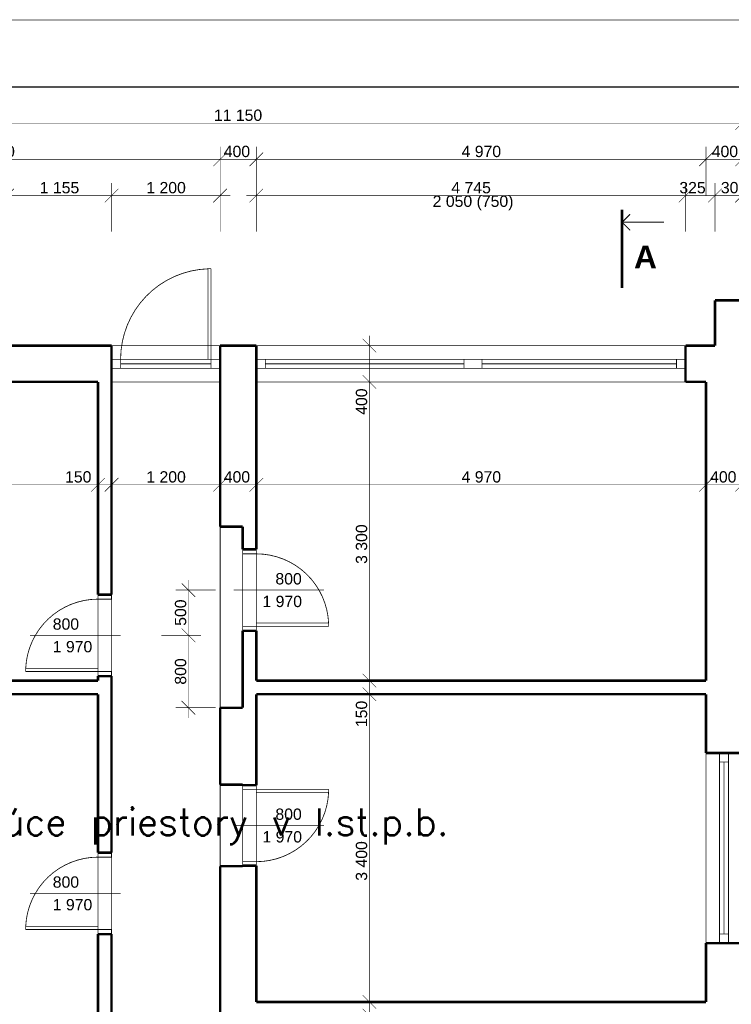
# Model space of a CAD drawing. Extents: x -289843 to 60066, y -44128 to 109843.
# Tile 30 of 61: x -61709 to -53842, y 31172 to 42049. Entities that reach past the tile are written whole.
import ezdxf

# ---------------------------------------------------------------- set-up
doc = ezdxf.new("R2010")
doc.units = 0
doc.header["$MEASUREMENT"] = 0
doc.linetypes.add('DĚLICÍ', pattern=[317.5, 127, -63.5, 0, -63.5, 0, -63.5])
doc.linetypes.add('TRIPLE_DASHED', pattern=[375, 150, -75, 0, -75, 0, -75])
for name, color, linetype in [('KÓTY', 7, 'Continuous'), ('múry', 7, 'Continuous'), ('PRIEVLAKY', 7, 'Continuous'), ('REZCIARA', 7, 'Continuous'), ('TEXTY', 7, 'Continuous')]:
    doc.layers.add(name, color=color, linetype=linetype)
doc.layers.add('PO VECI', color=1, linetype='Continuous', lineweight=60)
doc.styles.add('GENERATED_STYLE_1', font='arial.ttf')
doc.styles.get("Standard").update_dxf_attribs({"font": 'txt', "bigfont": 'BIGFONT.SHX'})
doc.dimstyles.new('Dimstyle_D87F', dxfattribs={"dimtxt": 125, "dimasz": 142.5, "dimexe": 0.18, "dimexo": 0.3, "dimgap": 0.09, "dimtad": 1, "dimdec": 0, "dimzin": 0, "dimdsep": 46, "dimtxsty": 'GENERATED_STYLE_1', "dimblk": 'ARROWHEAD_6', "dimblk1": 'ARROWHEAD_6', "dimblk2": 'ARROWHEAD_6', "dimcen": 0.09, "dimclrd": 124, "dimclre": 124, "dimclrt": 124, "dimadec": 0, "dimazin": 0, "dimtfac": 1, "dimtdec": 4, "dimtmove": 0, "dimatfit": 0, "dimfxl": 0, "dimtolj": 1, "dimtzin": 0, "dimarcsym": 0})
doc.dimstyles.new('Dimstyle_DAEE', dxfattribs={"dimtxt": 125, "dimasz": 142.5, "dimexe": 0.18, "dimexo": 0, "dimgap": 0.09, "dimtad": 1, "dimdec": 0, "dimzin": 0, "dimdsep": 46, "dimtxsty": 'GENERATED_STYLE_1', "dimblk": 'ARROWHEAD_6', "dimblk1": 'ARROWHEAD_6', "dimblk2": 'ARROWHEAD_6', "dimcen": 0.09, "dimse1": 1, "dimse2": 1, "dimclrd": 124, "dimclre": 124, "dimclrt": 124, "dimadec": 0, "dimazin": 0, "dimtfac": 1, "dimtdec": 4, "dimtmove": 0, "dimatfit": 0, "dimfxl": 0, "dimtolj": 1, "dimtzin": 0, "dimarcsym": 0})
doc.dimstyles.new('Dimstyle_DBDF', dxfattribs={"dimtxt": 125, "dimasz": 142.5, "dimexe": 0.18, "dimexo": 0.4, "dimgap": 0.09, "dimtad": 1, "dimdec": 0, "dimzin": 0, "dimdsep": 46, "dimtxsty": 'GENERATED_STYLE_1', "dimblk": 'ARROWHEAD_6', "dimblk1": 'ARROWHEAD_6', "dimblk2": 'ARROWHEAD_6', "dimcen": 0.09, "dimclrd": 124, "dimclre": 124, "dimclrt": 124, "dimadec": 0, "dimazin": 0, "dimtfac": 1, "dimtdec": 4, "dimtmove": 0, "dimatfit": 0, "dimfxl": 0, "dimtolj": 1, "dimtzin": 0, "dimarcsym": 0})
doc.dimstyles.new('Dimstyle_DE32', dxfattribs={"dimtxt": 125, "dimasz": 142.5, "dimexe": 0.18, "dimexo": 0.3, "dimgap": 0.09, "dimtad": 1, "dimdec": 0, "dimzin": 0, "dimdsep": 46, "dimtxsty": 'GENERATED_STYLE_1', "dimblk": 'ARROWHEAD_6', "dimblk1": 'ARROWHEAD_6', "dimblk2": 'ARROWHEAD_6', "dimcen": 0.09, "dimse1": 1, "dimse2": 1, "dimclrd": 124, "dimclre": 124, "dimclrt": 124, "dimadec": 0, "dimazin": 0, "dimtfac": 1, "dimtdec": 4, "dimtmove": 0, "dimatfit": 0, "dimfxl": 0, "dimtolj": 1, "dimtzin": 0, "dimarcsym": 0})

# ---------------------------------------------------------------- blocks, each defined once
blk = doc.blocks.new('*D720')
at = {"layer": 'KÓTY', "color": 124, "linetype": 'Continuous', "transparency": 16777216, "const_width": 6.17}
for points in [[(-64798, 28997), (-64948, 28847)], [(-64398, 28997), (-64548, 28847)], [(-64985, 28922), (-64873, 28922)], [(-64873, 28922), (-64473, 28922)]]:
    blk.add_lwpolyline(points, dxfattribs=at)
at = {"layer": 'KÓTY', "color": 124, "transparency": 16777216, "style": 'GENERATED_STYLE_1', "oblique": 0}
blk.add_text('400', height=125, dxfattribs=at).set_placement((-64809, 28947))
blk = doc.blocks.new('ARROWHEAD_6')
at = {"color": 0, "linetype": 'Continuous'}
for p, q in [((0, 0), (-1, 0)), ((-0.5, -0.5), (0.5, 0.5))]:
    blk.add_line(p, q, dxfattribs=at)
blk = doc.blocks.new('*D721')
at = {"layer": 'KÓTY', "color": 124, "linetype": 'Continuous', "transparency": 16777216, "const_width": 6.17}
for points in [[(-64398, 28997), (-64548, 28847)], [(-60768, 28997), (-60918, 28847)], [(-64473, 28922), (-60843, 28922)]]:
    blk.add_lwpolyline(points, dxfattribs=at)
at = {"layer": 'KÓTY', "color": 124, "transparency": 16777216, "style": 'GENERATED_STYLE_1', "oblique": 0}
for s, p in [('3\xa0630', (-63019, 28947)), ('150', (-61207, 28947))]:
    blk.add_text(s, height=125, dxfattribs=at).set_placement(p)
blk = doc.blocks.new('*D722')
at = {"layer": 'KÓTY', "color": 124, "linetype": 'Continuous', "transparency": 16777216, "const_width": 6.17}
for points in [[(-60768, 28997), (-60918, 28847)], [(-60618, 28997), (-60768, 28847)], [(-60843, 28922), (-60693, 28922)]]:
    blk.add_lwpolyline(points, dxfattribs=at)
blk = doc.blocks.new('*D723')
at = {"layer": 'KÓTY', "color": 124, "linetype": 'Continuous', "transparency": 16777216, "const_width": 6.17}
for points in [[(-60618, 28997), (-60768, 28847)], [(-59418, 28997), (-59568, 28847)], [(-60693, 28922), (-59493, 28922)]]:
    blk.add_lwpolyline(points, dxfattribs=at)
at = {"layer": 'KÓTY', "color": 124, "transparency": 16777216, "style": 'GENERATED_STYLE_1', "oblique": 0}
for s, p in [('1\xa0200', (-60454, 28947)), ('400', (-59857, 28947))]:
    blk.add_text(s, height=125, dxfattribs=at).set_placement(p)
blk = doc.blocks.new('*D724')
at = {"layer": 'KÓTY', "color": 124, "linetype": 'Continuous', "transparency": 16777216, "const_width": 6.17}
for points in [[(-59418, 28997), (-59568, 28847)], [(-59018, 28997), (-59168, 28847)], [(-59493, 28922), (-59093, 28922)]]:
    blk.add_lwpolyline(points, dxfattribs=at)
blk = doc.blocks.new('*D725')
at = {"layer": 'KÓTY', "color": 124, "linetype": 'Continuous', "transparency": 16777216, "const_width": 6.17}
for points in [[(-59018, 28997), (-59168, 28847)], [(-55798, 28997), (-55948, 28847)], [(-59093, 28922), (-55873, 28922)]]:
    blk.add_lwpolyline(points, dxfattribs=at)
at = {"layer": 'KÓTY', "color": 124, "transparency": 16777216, "style": 'GENERATED_STYLE_1', "oblique": 0}
for s, p in [('3\xa0220', (-57703, 28947)), ('325', (-55999, 28947))]:
    blk.add_text(s, height=125, dxfattribs=at).set_placement(p)
blk = doc.blocks.new('*D726')
at = {"layer": 'KÓTY', "color": 124, "linetype": 'Continuous', "transparency": 16777216, "const_width": 6.17}
for points in [[(-55798, 28997), (-55948, 28847)], [(-55473, 28997), (-55623, 28847)], [(-55873, 28922), (-55548, 28922)]]:
    blk.add_lwpolyline(points, dxfattribs=at)
blk = doc.blocks.new('*D727')
at = {"layer": 'KÓTY', "color": 124, "linetype": 'Continuous', "transparency": 16777216, "const_width": 6.17}
for points in [[(-55473, 28997), (-55623, 28847)], [(-54048, 28997), (-54198, 28847)], [(-55548, 28922), (-54123, 28922)]]:
    blk.add_lwpolyline(points, dxfattribs=at)
at = {"layer": 'KÓTY', "color": 124, "transparency": 16777216, "style": 'GENERATED_STYLE_1', "oblique": 0}
blk.add_text('1\xa0425', height=125, dxfattribs=at).set_placement((-55052, 28947))
blk = doc.blocks.new('*D728')
at = {"layer": 'KÓTY', "color": 124, "linetype": 'Continuous', "transparency": 16777216, "const_width": 6.17}
for points in [[(-54048, 28997), (-54198, 28847)], [(-53798, 28847), (-53648, 28997)], [(-54123, 28922), (-53723, 28922)], [(-53723, 28922), (-53610, 28922)]]:
    blk.add_lwpolyline(points, dxfattribs=at)
at = {"layer": 'KÓTY', "color": 124, "transparency": 16777216, "style": 'GENERATED_STYLE_1', "oblique": 0}
blk.add_text('400', height=125, dxfattribs=at).set_placement((-54075, 28947))
blk = doc.blocks.new('*D741')
at = {"layer": 'KÓTY', "color": 124, "linetype": 'Continuous', "transparency": 16777216, "const_width": 6.17}
for points in [[(-57918, 31273), (-57768, 31123)], [(-57918, 31123), (-57768, 30973)], [(-57843, 31048), (-57843, 31198)]]:
    blk.add_lwpolyline(points, dxfattribs=at)
blk = doc.blocks.new('*D742')
at = {"layer": 'KÓTY', "color": 124, "linetype": 'Continuous', "transparency": 16777216, "const_width": 6.17}
for points in [[(-57918, 34673), (-57768, 34523)], [(-57843, 31198), (-57843, 34598)], [(-57918, 31273), (-57768, 31123)]]:
    blk.add_lwpolyline(points, dxfattribs=at)
at = {"layer": 'KÓTY', "color": 124, "transparency": 16777216, "style": 'GENERATED_STYLE_1', "oblique": 0}
for s, p in [('150', (-57868, 34234)), ('3\xa0400', (-57868, 32537))]:
    blk.add_text(s, height=125, rotation=90, dxfattribs=at).set_placement(p)
blk = doc.blocks.new('*D743')
at = {"layer": 'KÓTY', "color": 124, "linetype": 'Continuous', "transparency": 16777216, "const_width": 6.17}
for points in [[(-57918, 34823), (-57768, 34673)], [(-57843, 34598), (-57843, 34748)], [(-57918, 34673), (-57768, 34523)]]:
    blk.add_lwpolyline(points, dxfattribs=at)
blk = doc.blocks.new('*D744')
at = {"layer": 'KÓTY', "color": 124, "linetype": 'Continuous', "transparency": 16777216, "const_width": 6.17}
for points in [[(-57918, 38123), (-57768, 37973)], [(-57843, 34748), (-57843, 38048)], [(-57918, 34823), (-57768, 34673)]]:
    blk.add_lwpolyline(points, dxfattribs=at)
at = {"layer": 'KÓTY', "color": 124, "transparency": 16777216, "style": 'GENERATED_STYLE_1', "oblique": 0}
for s, p in [('400', (-57868, 37684)), ('3\xa0300', (-57868, 36037))]:
    blk.add_text(s, height=125, rotation=90, dxfattribs=at).set_placement(p)
blk = doc.blocks.new('*D745')
at = {"layer": 'KÓTY', "color": 124, "linetype": 'Continuous', "transparency": 16777216, "const_width": 6.17}
for points in [[(-57768, 38373), (-57918, 38523)], [(-57843, 38448), (-57843, 38560)], [(-57843, 38048), (-57843, 38448)], [(-57918, 38123), (-57768, 37973)]]:
    blk.add_lwpolyline(points, dxfattribs=at)
blk = doc.blocks.new('*D753')
at = {"layer": 'KÓTY', "color": 124, "linetype": 'Continuous', "transparency": 16777216, "const_width": 6.17}
for points in [[(-64873, 40506), (-64873, 41046)], [(-53723, 40506), (-53723, 41046)], [(-64985, 40906), (-64873, 40906)], [(-64798, 40981), (-64948, 40831)], [(-64873, 40906), (-53723, 40906)], [(-53648, 40981), (-53798, 40831)]]:
    blk.add_lwpolyline(points, dxfattribs=at)
at = {"layer": 'KÓTY', "color": 124, "transparency": 16777216, "style": 'GENERATED_STYLE_1', "oblique": 0}
blk.add_text('11\xa0150', height=125, dxfattribs=at).set_placement((-59562, 40931))
blk = doc.blocks.new('*D765')
at = {"layer": 'Defpoints', "color": 0, "linetype": 'Continuous', "lineweight": 0, "transparency": 16777216}
for p in [(-27223, 41306), (-27223, 38948), (-64873, 30173)]:
    blk.add_point(p, dxfattribs=at)
at = {"layer": 'KÓTY', "color": 124, "linetype": 'Continuous', "lineweight": -2, "transparency": 16777216}
for p, q in [((-64873, 30173), (-64873, 41306)), ((-64730, 41306), (-27365, 41306)), ((-27223, 38948), (-27223, 41306))]:
    blk.add_line(p, q, dxfattribs=at)
at = {"layer": 'KÓTY', "color": 124, "linetype": 'Continuous', "lineweight": -2, "transparency": 16777216, "xscale": 142.5, "yscale": 142.5, "zscale": 142.5, "rotation": 180}
blk.add_blockref('ARROWHEAD_6', (-64873, 41306), dxfattribs=at)
at = {"layer": 'KÓTY', "color": 124, "linetype": 'Continuous', "lineweight": -2, "transparency": 16777216, "xscale": 142.5, "yscale": 142.5, "zscale": 142.5}
blk.add_blockref('ARROWHEAD_6', (-27223, 41306), dxfattribs=at)
at = {"layer": 'KÓTY', "color": 124, "linetype": 'Continuous', "transparency": 16777216, "insert": (-46048, 41370), "char_height": 125, "attachment_point": 5, "style": 'GENERATED_STYLE_1'}
blk.add_mtext('\\A1;37650', dxfattribs=at)
blk = doc.blocks.new('*D770')
at = {"layer": 'KÓTY', "color": 124, "linetype": 'Continuous', "transparency": 16777216, "const_width": 6.17}
for points in [[(-61848, 39706), (-61848, 40246)], [(-60693, 39706), (-60693, 40246)], [(-61773, 40181), (-61923, 40031)], [(-60618, 40181), (-60768, 40031)], [(-61848, 40106), (-60693, 40106)]]:
    blk.add_lwpolyline(points, dxfattribs=at)
at = {"layer": 'KÓTY', "color": 124, "transparency": 16777216, "style": 'GENERATED_STYLE_1', "oblique": 0}
blk.add_text('1\xa0155', height=125, dxfattribs=at).set_placement((-61487, 40131))
blk = doc.blocks.new('*D771')
at = {"layer": 'KÓTY', "color": 124, "linetype": 'Continuous', "transparency": 16777216, "const_width": 6.17}
for points in [[(-60693, 39706), (-60693, 40246)], [(-59493, 39706), (-59493, 40246)], [(-60618, 40181), (-60768, 40031)], [(-59568, 40031), (-59418, 40181)], [(-60693, 40106), (-59493, 40106)], [(-59493, 40106), (-59380, 40106)]]:
    blk.add_lwpolyline(points, dxfattribs=at)
at = {"layer": 'KÓTY', "color": 124, "transparency": 16777216, "style": 'GENERATED_STYLE_1', "oblique": 0}
blk.add_text('1\xa0200', height=125, dxfattribs=at).set_placement((-60309, 40131))
blk = doc.blocks.new('*D773')
at = {"layer": 'KÓTY', "color": 124, "linetype": 'Continuous', "transparency": 16777216, "const_width": 6.17}
for points in [[(-59093, 39706), (-59093, 40246)], [(-54348, 39706), (-54348, 40246)], [(-59018, 40181), (-59168, 40031)], [(-54273, 40181), (-54423, 40031)], [(-59205, 40106), (-59093, 40106)], [(-59093, 40106), (-54348, 40106)]]:
    blk.add_lwpolyline(points, dxfattribs=at)
at = {"layer": 'KÓTY', "color": 124, "transparency": 16777216, "style": 'GENERATED_STYLE_1', "oblique": 0}
for s, p in [('4\xa0745', (-56937, 40131)), ('325', (-54417, 40131))]:
    blk.add_text(s, height=125, dxfattribs=at).set_placement(p)
blk = doc.blocks.new('*D774')
at = {"layer": 'KÓTY', "color": 124, "linetype": 'Continuous', "transparency": 16777216, "const_width": 6.17}
for points in [[(-54348, 39706), (-54348, 40246)], [(-54023, 39706), (-54023, 40246)], [(-54273, 40181), (-54423, 40031)], [(-53948, 40181), (-54098, 40031)], [(-54348, 40106), (-54023, 40106)]]:
    blk.add_lwpolyline(points, dxfattribs=at)
blk = doc.blocks.new('*D775')
at = {"layer": 'KÓTY', "color": 124, "linetype": 'Continuous', "transparency": 16777216, "const_width": 6.17}
for points in [[(-54023, 39706), (-54023, 40246)], [(-53723, 39706), (-53723, 40246)], [(-53948, 40181), (-54098, 40031)], [(-53798, 40031), (-53648, 40181)], [(-54023, 40106), (-53723, 40106)], [(-53723, 40106), (-53610, 40106)]]:
    blk.add_lwpolyline(points, dxfattribs=at)
at = {"layer": 'KÓTY', "color": 124, "transparency": 16777216, "style": 'GENERATED_STYLE_1', "oblique": 0}
blk.add_text('300', height=125, dxfattribs=at).set_placement((-53958, 40131))
blk = doc.blocks.new('*D778')
at = {"layer": 'KÓTY', "color": 124, "linetype": 'Continuous', "transparency": 16777216, "const_width": 6.17}
for points in [[(-64398, 40581), (-64548, 40431)], [(-64473, 40106), (-64473, 40646)], [(-59418, 40581), (-59568, 40431)], [(-59493, 40106), (-59493, 40646)], [(-64473, 40506), (-59493, 40506)]]:
    blk.add_lwpolyline(points, dxfattribs=at)
at = {"layer": 'KÓTY', "color": 124, "transparency": 16777216, "style": 'GENERATED_STYLE_1', "oblique": 0}
blk.add_text('4\xa0980', height=125, dxfattribs=at).set_placement((-62199, 40531))
blk = doc.blocks.new('*D779')
at = {"layer": 'KÓTY', "color": 124, "linetype": 'Continuous', "transparency": 16777216, "const_width": 6.17}
for points in [[(-59418, 40581), (-59568, 40431)], [(-59493, 40106), (-59493, 40646)], [(-59018, 40581), (-59168, 40431)], [(-59093, 40106), (-59093, 40646)], [(-59493, 40506), (-59093, 40506)]]:
    blk.add_lwpolyline(points, dxfattribs=at)
at = {"layer": 'KÓTY', "color": 124, "transparency": 16777216, "style": 'GENERATED_STYLE_1', "oblique": 0}
blk.add_text('400', height=125, dxfattribs=at).set_placement((-59453, 40531))
blk = doc.blocks.new('*D780')
at = {"layer": 'KÓTY', "color": 124, "linetype": 'Continuous', "transparency": 16777216, "const_width": 6.17}
for points in [[(-59018, 40581), (-59168, 40431)], [(-59093, 40106), (-59093, 40646)], [(-54048, 40581), (-54198, 40431)], [(-54123, 40106), (-54123, 40646)], [(-59093, 40506), (-54123, 40506)]]:
    blk.add_lwpolyline(points, dxfattribs=at)
at = {"layer": 'KÓTY', "color": 124, "transparency": 16777216, "style": 'GENERATED_STYLE_1', "oblique": 0}
blk.add_text('4\xa0970', height=125, dxfattribs=at).set_placement((-56824, 40531))
blk = doc.blocks.new('*D781')
at = {"layer": 'KÓTY', "color": 124, "linetype": 'Continuous', "transparency": 16777216, "const_width": 6.17}
for points in [[(-54048, 40581), (-54198, 40431)], [(-54123, 40106), (-54123, 40646)], [(-53798, 40431), (-53648, 40581)], [(-53723, 40106), (-53723, 40646)], [(-54123, 40506), (-53723, 40506)], [(-53723, 40506), (-53610, 40506)]]:
    blk.add_lwpolyline(points, dxfattribs=at)
at = {"layer": 'KÓTY', "color": 124, "transparency": 16777216, "style": 'GENERATED_STYLE_1', "oblique": 0}
blk.add_text('400', height=125, dxfattribs=at).set_placement((-54059, 40531))
blk = doc.blocks.new('*D892')
at = {"layer": 'KÓTY', "color": 124, "linetype": 'Continuous', "transparency": 16777216, "const_width": 6.17}
for points in [[(-59703, 35248), (-60143, 35248)], [(-59918, 35323), (-59768, 35173)], [(-59843, 34448), (-59843, 35248)], [(-59918, 34523), (-59768, 34373)], [(-59543, 34448), (-59984, 34448)], [(-59843, 34335), (-59843, 34448)]]:
    blk.add_lwpolyline(points, dxfattribs=at)
at = {"layer": 'KÓTY', "color": 124, "transparency": 16777216, "style": 'GENERATED_STYLE_1', "oblique": 0}
blk.add_text('800', height=125, rotation=90, dxfattribs=at).set_placement((-59868, 34703))
blk = doc.blocks.new('*D893')
at = {"layer": 'KÓTY', "color": 124, "linetype": 'Continuous', "transparency": 16777216, "const_width": 6.17}
for points in [[(-59768, 35673), (-59918, 35823)], [(-59843, 35748), (-59843, 35861)], [(-59543, 35748), (-59984, 35748)], [(-59843, 35248), (-59843, 35748)], [(-59703, 35248), (-60143, 35248)], [(-59918, 35323), (-59768, 35173)]]:
    blk.add_lwpolyline(points, dxfattribs=at)
at = {"layer": 'KÓTY', "color": 124, "transparency": 16777216, "style": 'GENERATED_STYLE_1', "oblique": 0}
blk.add_text('500', height=125, rotation=90, dxfattribs=at).set_placement((-59868, 35353))
blk = doc.blocks.new('*D896')
at = {"layer": 'KÓTY', "color": 124, "linetype": 'Continuous', "transparency": 16777216, "const_width": 6.17}
for points in [[(-64398, 36986), (-64548, 36836)], [(-60768, 36986), (-60918, 36836)], [(-64473, 36911), (-60843, 36911)]]:
    blk.add_lwpolyline(points, dxfattribs=at)
at = {"layer": 'KÓTY', "color": 124, "transparency": 16777216, "style": 'GENERATED_STYLE_1', "oblique": 0}
for s, p in [('3\xa0630', (-63019, 36936)), ('150', (-61207, 36936))]:
    blk.add_text(s, height=125, dxfattribs=at).set_placement(p)
blk = doc.blocks.new('*D897')
at = {"layer": 'KÓTY', "color": 124, "linetype": 'Continuous', "transparency": 16777216, "const_width": 6.17}
for points in [[(-60768, 36986), (-60918, 36836)], [(-60618, 36986), (-60768, 36836)], [(-60843, 36911), (-60693, 36911)]]:
    blk.add_lwpolyline(points, dxfattribs=at)
blk = doc.blocks.new('*D898')
at = {"layer": 'KÓTY', "color": 124, "linetype": 'Continuous', "transparency": 16777216, "const_width": 6.17}
for points in [[(-60618, 36986), (-60768, 36836)], [(-59418, 36986), (-59568, 36836)], [(-60693, 36911), (-59493, 36911)]]:
    blk.add_lwpolyline(points, dxfattribs=at)
at = {"layer": 'KÓTY', "color": 124, "transparency": 16777216, "style": 'GENERATED_STYLE_1', "oblique": 0}
blk.add_text('1\xa0200', height=125, dxfattribs=at).set_placement((-60309, 36936))
blk = doc.blocks.new('*D899')
at = {"layer": 'KÓTY', "color": 124, "linetype": 'Continuous', "transparency": 16777216, "const_width": 6.17}
for points in [[(-59418, 36986), (-59568, 36836)], [(-59018, 36986), (-59168, 36836)], [(-59493, 36911), (-59093, 36911)]]:
    blk.add_lwpolyline(points, dxfattribs=at)
at = {"layer": 'KÓTY', "color": 124, "transparency": 16777216, "style": 'GENERATED_STYLE_1', "oblique": 0}
blk.add_text('400', height=125, dxfattribs=at).set_placement((-59453, 36936))
blk = doc.blocks.new('*D900')
at = {"layer": 'KÓTY', "color": 124, "linetype": 'Continuous', "transparency": 16777216, "const_width": 6.17}
for points in [[(-59018, 36986), (-59168, 36836)], [(-54048, 36986), (-54198, 36836)], [(-59093, 36911), (-54123, 36911)]]:
    blk.add_lwpolyline(points, dxfattribs=at)
at = {"layer": 'KÓTY', "color": 124, "transparency": 16777216, "style": 'GENERATED_STYLE_1', "oblique": 0}
blk.add_text('4\xa0970', height=125, dxfattribs=at).set_placement((-56824, 36936))
blk = doc.blocks.new('*D901')
at = {"layer": 'KÓTY', "color": 124, "linetype": 'Continuous', "transparency": 16777216, "const_width": 6.17}
for points in [[(-54048, 36986), (-54198, 36836)], [(-53798, 36836), (-53648, 36986)], [(-54123, 36911), (-53723, 36911)], [(-53723, 36911), (-53610, 36911)]]:
    blk.add_lwpolyline(points, dxfattribs=at)
at = {"layer": 'KÓTY', "color": 124, "transparency": 16777216, "style": 'GENERATED_STYLE_1', "oblique": 0}
blk.add_text('400', height=125, dxfattribs=at).set_placement((-54077, 36936))
blk = doc.blocks.new('D1_Metal_70_756')
at = {"color": 0, "linetype": 'ByBlock', "const_width": 8.82}
blk.add_lwpolyline([(365, 799, 0.401453), (-400, 0)], format="xyb", dxfattribs=at)
for points in [[(400, 800), (365, 800)], [(365, 800), (365, 0)], [(400, 0), (400, 800)], [(-450, 0), (-400, 0)], [(-400, 0), (-400, -150)], [(365, 0), (400, 0)], [(450, 0), (400, 0)], [(400, 0), (400, -150)], [(-400, -150), (-450, -150)], [(400, -150), (450, -150)]]:
    blk.add_lwpolyline(points, dxfattribs=at)
blk = doc.blocks.new('Značka_okna-dveří_-_70_1471')
at = {"color": 154, "linetype": 'Continuous', "const_width": 7}
blk.add_lwpolyline([(0, -900), (0, 100)], dxfattribs=at)
at = {"color": 154, "style": 'GENERATED_STYLE_1'}
for tag, p in [('AC_WIDO_A_SIZE', (-62.5, -650)), ('AC_WIDO_B_SIZE', (187.5, -650))]:
    blk.add_attdef(tag, p, '', height=125, rotation=90, dxfattribs=at)
blk = doc.blocks.new('D1_Metal_70_757')
at = {"color": 0, "linetype": 'ByBlock', "const_width": 8.82}
blk.add_lwpolyline([(365, 799, 0.401453), (-400, 0)], format="xyb", dxfattribs=at)
for points in [[(400, 800), (365, 800)], [(365, 800), (365, 0)], [(400, 0), (400, 800)], [(-450, 0), (-400, 0)], [(-400, 0), (-400, -150)], [(365, 0), (400, 0)], [(450, 0), (400, 0)], [(400, 0), (400, -150)], [(-400, -150), (-450, -150)], [(400, -150), (450, -150)]]:
    blk.add_lwpolyline(points, dxfattribs=at)
blk = doc.blocks.new('W_Pivot_Hung_70_1254')
at = {"color": 0, "linetype": 'ByBlock', "const_width": 8.82}
for points in [[(-1050, 0), (1050, 0)], [(-950, 0), (-950, -100)], [(950, 0), (950, -100)], [(-1050, -100), (1050, -100)], [(-950, -50), (950, -50)], [(-950, -50), (950, -50)]]:
    blk.add_lwpolyline(points, dxfattribs=at)
blk = doc.blocks.new('D1_Metal_70_721')
at = {"color": 0, "linetype": 'ByBlock', "const_width": 8.82}
blk.add_lwpolyline([(365, 799, 0.401453), (-400, 0)], format="xyb", dxfattribs=at)
for points in [[(400, 800), (365, 800)], [(365, 800), (365, 0)], [(400, 0), (400, 800)], [(-445, 0), (-400, 0)], [(-400, 0), (-400, -150)], [(365, 0), (400, 0)], [(445, 0), (400, 0)], [(400, 0), (400, -150)], [(-400, -150), (-445, -150)], [(400, -150), (445, -150)]]:
    blk.add_lwpolyline(points, dxfattribs=at)
blk = doc.blocks.new('Značka_okna-dveří_-_70_1468')
at = {"color": 154, "linetype": 'Continuous', "const_width": 7}
blk.add_lwpolyline([(0, 750), (0, -250)], dxfattribs=at)
at = {"color": 154, "style": 'GENERATED_STYLE_1'}
for tag, p in [('AC_WIDO_A_SIZE', (-62, 211)), ('AC_WIDO_B_SIZE', (188, 68))]:
    blk.add_attdef(tag, p, '', height=125, rotation=90, dxfattribs=at)
blk = doc.blocks.new('D1_Metal_70_718')
at = {"color": 0, "linetype": 'ByBlock', "const_width": 8.82}
blk.add_lwpolyline([(365, 799, 0.401453), (-400, 0)], format="xyb", dxfattribs=at)
for points in [[(400, 800), (365, 800)], [(365, 800), (365, 0)], [(400, 0), (400, 800)], [(-450, 0), (-400, 0)], [(-400, 0), (-400, -150)], [(365, 0), (400, 0)], [(450, 0), (400, 0)], [(400, 0), (400, -150)], [(-400, -150), (-450, -150)], [(400, -150), (450, -150)]]:
    blk.add_lwpolyline(points, dxfattribs=at)
blk = doc.blocks.new('Značka_okna-dveří_-_70_1465')
at = {"color": 154, "linetype": 'Continuous', "const_width": 7}
blk.add_lwpolyline([(0, 750), (0, -250)], dxfattribs=at)
at = {"color": 154, "style": 'GENERATED_STYLE_1'}
for tag, p in [('AC_WIDO_A_SIZE', (-62, 211)), ('AC_WIDO_B_SIZE', (188, 68))]:
    blk.add_attdef(tag, p, '', height=125, rotation=90, dxfattribs=at)
blk = doc.blocks.new('W_Pivot_Hung_70_1221')
at = {"color": 0, "linetype": 'ByBlock', "const_width": 8.82}
for points in [[(-1197.5, 0), (1197.5, 0)], [(-1097.5, 0), (-1097.5, -100)], [(1097.5, 0), (1097.5, -100)], [(-1197.5, -100), (1197.5, -100)], [(-1097.5, -50), (1097.5, -50)], [(-1097.5, -50), (1097.5, -50)]]:
    blk.add_lwpolyline(points, dxfattribs=at)
blk = doc.blocks.new('W_Pivot_Hung_70_1222')
at = {"color": 0, "linetype": 'ByBlock', "const_width": 8.82}
for points in [[(-1175, 0), (1175, 0)], [(-1075, 0), (-1075, -100)], [(1075, 0), (1075, -100)], [(-1175, -100), (1175, -100)], [(-1075, -50), (1075, -50)], [(-1075, -50), (1075, -50)]]:
    blk.add_lwpolyline(points, dxfattribs=at)
blk = doc.blocks.new('W_Pivot_Hung_70_1223')
at = {"color": 0, "linetype": 'ByBlock', "const_width": 8.82}
for points in [[(-600, 0), (600, 0)], [(-500, 0), (-500, -100)], [(500, 0), (500, -100)], [(-600, -100), (600, -100)], [(-500, -50), (500, -50)], [(-500, -50), (500, -50)]]:
    blk.add_lwpolyline(points, dxfattribs=at)
blk = doc.blocks.new('D1_Metal_70_717')
at = {"color": 0, "linetype": 'ByBlock', "const_width": 8.82}
blk.add_lwpolyline([(465, 999, 0.403997), (-500, 0)], format="xyb", dxfattribs=at)
for points in [[(500, 1000), (465, 1000)], [(465, 1000), (465, 0)], [(500, 0), (500, 1000)], [(-550, 0), (-500, 0)], [(-500, 0), (-500, -100)], [(465, 0), (500, 0)], [(550, 0), (500, 0)], [(500, 0), (500, -100)], [(-500, -100), (-550, -100)], [(500, -100), (550, -100)]]:
    blk.add_lwpolyline(points, dxfattribs=at)
blk = doc.blocks.new('DIM_2215', base_point=(-64473, 28921.5))
at = {"layer": 'KÓTY', "color": 124, "linetype": 'Continuous'}
for p1, p2, picture, middle in [((-55548, 28497.8), (-54123, 32972.8), '*D727', (-55003.3, 29009)), ((-64873, 26047.7), (-64473, 25747.8), '*D720', (-64761.2, 29009)), ((-64473, 25747.8), (-60843.1, 25897.8), '*D721', (-62970.5, 29009)), ((-59093, 27497.8), (-55873, 28497.8), '*D725', (-57654.5, 29009)), ((-60843.1, 25897.8), (-60693.1, 27647.8), '*D722', (-61159.1, 29009)), ((-59493, 27647.8), (-59093, 27497.8), '*D724', (-59809, 29009))]:
    dim = blk.add_linear_dim(base=(-64473, 28921.5), p1=p1, p2=p2, dimstyle='Dimstyle_DE32', dxfattribs=at)
    dim.commit()
    dim.dimension.update_dxf_attribs({"geometry": picture, "text_midpoint": middle})
for p1, p2, distance, picture, middle in [((-54123, 32972.8), (-53723, 32972.8), -4051.3, '*D728', (-54027, 29009)), ((-60693.1, 27647.8), (-59493, 27647.8), 1273.7, '*D723', (-60405.5, 29009)), ((-55873, 28497.8), (-55548, 28497.8), 423.7, '*D726', (-55950.6, 29009))]:
    dim = blk.add_aligned_dim(p1=p1, p2=p2, distance=distance, dimstyle='Dimstyle_DE32', dxfattribs=at)
    dim.commit()
    dim.dimension.update_dxf_attribs({"geometry": picture, "text_midpoint": middle})
blk = doc.blocks.new('DIM_2217', base_point=(-57843.2, 22297.8))
at = {"layer": 'KÓTY', "color": 124, "linetype": 'Continuous'}
for p1, p2, distance, picture, middle in [((-59298, 38047.8), (-59298, 38447.8), -1454.8, '*D745', (-57930.7, 37731.7)), ((-56408, 34597.8), (-56408, 34747.8), 1435.2, '*D743', (-57930.7, 34281.7)), ((-56408, 31197.8), (-56408, 34597.8), 1435.2, '*D742', (-57930.7, 32585.3)), ((-56408, 31047.8), (-56408, 31197.8), 1435.2, '*D741', (-57930.7, 30731.7))]:
    dim = blk.add_aligned_dim(p1=p1, p2=p2, distance=distance, dimstyle='Dimstyle_DAEE', dxfattribs=at)
    dim.commit()
    dim.dimension.update_dxf_attribs({"geometry": picture, "text_midpoint": middle, "text_rotation": 90})
dim = blk.add_linear_dim(base=(-57843.2, 22297.8), p1=(-56408, 34747.8), p2=(-59298, 38047.8), angle=90, dimstyle='Dimstyle_DAEE', dxfattribs=at)
dim.commit()
dim.dimension.update_dxf_attribs({"geometry": '*D744', "text_midpoint": (-57930.7, 36085.3), "text_rotation": 90})
blk = doc.blocks.new('DIM_2221', base_point=(-53723, 40905.7))
at = {"layer": 'KÓTY', "color": 124, "linetype": 'Continuous'}
dim = blk.add_linear_dim(base=(-53723, 40905.7), p1=(-64873, 30172.8), p2=(-53723, 24097.8), dimstyle='Dimstyle_DBDF', dxfattribs=at)
dim.commit()
dim.dimension.update_dxf_attribs({"geometry": '*D753', "text_midpoint": (-59465.8, 40993.2)})
blk = doc.blocks.new('DIM_2224', base_point=(-64573, 40105.7))
at = {"layer": 'KÓTY', "color": 124, "linetype": 'Continuous'}
dim = blk.add_aligned_dim(p1=(-61848, 38447.8), p2=(-60693, 38447.8), distance=1657.9, dimstyle='Dimstyle_DBDF', dxfattribs=at)
dim.commit()
dim.dimension.update_dxf_attribs({"geometry": '*D770', "text_midpoint": (-61438.3, 40193.2)})
dim = blk.add_linear_dim(base=(-64573, 40105.7), p1=(-60693, 38447.8), p2=(-59493, 25522.8), dimstyle='Dimstyle_DBDF', dxfattribs=at)
dim.commit()
dim.dimension.update_dxf_attribs({"geometry": '*D771', "text_midpoint": (-60260.8, 40193.2)})
blk = doc.blocks.new('DIM_2225', base_point=(-54348, 40105.7))
at = {"layer": 'KÓTY', "color": 124, "linetype": 'Continuous'}
for p1, p2, picture, middle in [((-59093, 25522.8), (-54348, 38447.8), '*D773', (-56888.3, 40193.2)), ((-54348, 38447.8), (-54023, 38947.8), '*D774', (-54368.3, 40193.2)), ((-54023, 38947.8), (-53723, 24097.8), '*D775', (-53909.6, 40193.2))]:
    dim = blk.add_linear_dim(base=(-54348, 40105.7), p1=p1, p2=p2, dimstyle='Dimstyle_DBDF', dxfattribs=at)
    dim.commit()
    dim.dimension.update_dxf_attribs({"geometry": picture, "text_midpoint": middle})
blk = doc.blocks.new('DIM_2226', base_point=(-64473, 40505.7))
at = {"layer": 'KÓTY', "color": 124, "linetype": 'Continuous'}
for p1, p2, picture, middle in [((-64473, 30172.8), (-59493, 25522.8), '*D778', (-62150.8, 40593.2)), ((-59093, 25522.8), (-54123, 24097.8), '*D780', (-56775.8, 40593.2))]:
    dim = blk.add_linear_dim(base=(-64473, 40505.7), p1=p1, p2=p2, dimstyle='Dimstyle_DBDF', dxfattribs=at)
    dim.commit()
    dim.dimension.update_dxf_attribs({"geometry": picture, "text_midpoint": middle})
for p1, p2, distance, picture, middle in [((-59493, 25522.8), (-59093, 25522.8), 14982.9, '*D779', (-59405.2, 40593.2)), ((-54123, 24097.8), (-53723, 24097.8), 16407.9, '*D781', (-54010.7, 40593.2))]:
    dim = blk.add_aligned_dim(p1=p1, p2=p2, distance=distance, dimstyle='Dimstyle_DBDF', dxfattribs=at)
    dim.commit()
    dim.dimension.update_dxf_attribs({"geometry": picture, "text_midpoint": middle})
blk = doc.blocks.new('DIM_2244', base_point=(-59843.2, 35247.8))
at = {"layer": 'KÓTY', "color": 124, "linetype": 'Continuous'}
for p1, p2, picture, middle in [((-60593.1, 35247.8), (-59343, 35748.2), '*D893', (-59930.7, 35401.6)), ((-59493, 34447.8), (-60593.1, 35247.8), '*D892', (-59930.7, 34751.4))]:
    dim = blk.add_linear_dim(base=(-59843.2, 35247.8), p1=p1, p2=p2, angle=90, dimstyle='Dimstyle_D87F', dxfattribs=at)
    dim.commit()
    dim.dimension.update_dxf_attribs({"geometry": picture, "text_midpoint": middle, "text_rotation": 90})
blk = doc.blocks.new('DIM_2245', base_point=(-64473, 36911.2))
at = {"layer": 'KÓTY', "color": 124, "linetype": 'Continuous'}
for p1, p2, picture, middle in [((-60843.1, 38047.8), (-60693.1, 38447.8), '*D897', (-61159.1, 36998.7)), ((-60693.1, 38447.8), (-59493, 25522.8), '*D898', (-60260.9, 36998.7)), ((-64473, 30172.8), (-60843.1, 38047.8), '*D896', (-62970.5, 36998.7)), ((-59093, 25522.8), (-54123, 24097.8), '*D900', (-56775.8, 36998.7))]:
    dim = blk.add_linear_dim(base=(-64473, 36911.2), p1=p1, p2=p2, dimstyle='Dimstyle_DAEE', dxfattribs=at)
    dim.commit()
    dim.dimension.update_dxf_attribs({"geometry": picture, "text_midpoint": middle})
for p1, p2, distance, picture, middle in [((-59493, 25522.8), (-59093, 25522.8), 11388.4, '*D899', (-59405.2, 36998.7)), ((-54123, 24097.8), (-53723, 24097.8), 12813.4, '*D901', (-54029.2, 36998.7))]:
    dim = blk.add_aligned_dim(p1=p1, p2=p2, distance=distance, dimstyle='Dimstyle_DAEE', dxfattribs=at)
    dim.commit()
    dim.dimension.update_dxf_attribs({"geometry": picture, "text_midpoint": middle})

msp = doc.modelspace()

# ---------------------------------------------------------------- linework, layer by layer
at = {"color": 154, "linetype": 'Continuous', "lineweight": 0, "const_width": 7}
for points in [[(-59493, 38447.8), (-60693, 38447.8)], [(-56698, 38447.8), (-59093, 38447.8)], [(-54348, 38447.8), (-56698, 38447.8)], [(-60693, 38047.8), (-59493, 38047.8)], [(-59093, 38047.8), (-56698, 38047.8)], [(-56698, 38047.8), (-54348, 38047.8)]]:
    msp.add_lwpolyline(points, dxfattribs=at)
at = {"layer": 'múry', "color": 7, "linetype": 'Continuous', "const_width": 6}
msp.add_lwpolyline([(-6884.5, 42045.7), (-68181.3, 42045.7)], dxfattribs=at)
at = {"layer": 'múry', "color": 7, "linetype": 'Continuous', "lineweight": 0}
for points, const_width in [([(-54023, 38947.8), (-54023, 38447.8)], 27.5), ([(-53723, 38947.8), (-54023, 38947.8)], 27.5), ([(-60693, 38447.8), (-61848, 38447.8)], 27.5), ([(-60693, 38447.8), (-60693, 38047.8)], 27.5), ([(-59493, 38447.8), (-59493, 38047.8)], 27.5), ([(-59093, 38447.8), (-59493, 38447.8)], 27.5), ([(-59093, 38447.8), (-59093, 38047.8)], 27.5), ([(-54348, 38447.8), (-54348, 38047.8)], 27.5), ([(-54023, 38447.8), (-54348, 38447.8)], 27.5), ([(-61848, 38047.8), (-60843.1, 38047.8)], 27.5), ([(-60843.1, 38047.8), (-60843.1, 35697.8)], 27.5), ([(-60693.1, 35697.8), (-60693.1, 38047.8)], 27.5), ([(-59493, 38047.8), (-59493, 36447.8)], 27.5), ([(-59093, 36447.8), (-59093, 38047.8)], 27.5), ([(-54348, 38047.8), (-54123, 38047.8)], 27.5), ([(-54123, 38047.8), (-54123, 34747.8)], 27.5), ([(-59493, 36447.8), (-59243, 36447.8)], 27.5), ([(-59243, 36447.8), (-59243, 36198.2)], 27.5), ([(-59093, 36198.2), (-59093, 36447.8)], 27.5), ([(-59093, 36198.2), (-59243, 36198.2)], 27.5), ([(-60693.1, 35697.8), (-60843.1, 35697.8)], 27.5), ([(-59093, 35298.2), (-59243, 35298.2)], 27.5), ([(-59243, 35298.2), (-59243, 34447.8)], 27.5), ([(-59093, 34747.8), (-59093, 35298.2)], 27.5), ([(-60693.1, 34797.8), (-60843.1, 34797.8)], 27.5), ([(-60843.1, 34797.8), (-60843.1, 34747.8)], 27.5), ([(-60693.1, 32847.8), (-60693.1, 34797.8)], 27.5), ([(-60843.1, 34747.8), (-64473, 34747.8)], 27.5), ([(-54123, 34747.8), (-59093, 34747.8)], 27.5), ([(-64473, 34597.8), (-60843.1, 34597.8)], 27.5), ([(-60843.1, 34597.8), (-60843.1, 32847.8)], 27.5), ([(-59093, 34447.8), (-59093, 34597.8)], 27.5), ([(-59093, 34597.8), (-54123, 34597.8)], 27.5), ([(-54123, 34597.8), (-54123, 33947.9)], 27.5), ([(-59493, 34447.8), (-59493, 33597.8)], 27.5), ([(-59243, 34447.8), (-59493, 34447.8)], 27.5), ([(-59093, 33597.8), (-59093, 34447.8)], 27.5), ([(-53723, 33947.9), (-54123, 33947.9)], 27.5), ([(-54123, 33947.9), (-54123, 31847.9)], 7), ([(-59493, 33597.8), (-59243, 33597.8)], 27.5), ([(-59243, 33597.8), (-59243, 33592.8)], 27.5), ([(-59093, 33592.8), (-59093, 33597.8)], 27.5), ([(-59093, 33592.8), (-59243, 33592.8)], 27.5), ([(-60693.1, 32847.8), (-60843.1, 32847.8)], 27.5), ([(-59493, 32697.8), (-59493, 30747.8)], 27.5), ([(-59243, 32697.8), (-59493, 32697.8)], 27.5), ([(-59093, 32702.8), (-59243, 32702.8)], 27.5), ([(-59243, 32702.8), (-59243, 32697.8)], 27.5), ([(-59093, 32697.8), (-59093, 32702.8)], 27.5), ([(-59093, 31197.8), (-59093, 32697.8)], 27.5), ([(-60693.1, 31947.8), (-60843.1, 31947.8)], 27.5), ([(-60843.1, 31947.8), (-60843.1, 30897.8)], 27.5), ([(-60693.1, 30047.8), (-60693.1, 31947.8)], 27.5), ([(-53723, 31847.9), (-54123, 31847.9)], 27.5), ([(-54123, 31847.9), (-54123, 31197.8)], 27.5), ([(-54123, 31197.8), (-59093, 31197.8)], 27.5)]:
    msp.add_lwpolyline(points, dxfattribs=dict(at, const_width=const_width))
at = {"layer": 'PRIEVLAKY', "color": 7, "linetype": 'DĚLICÍ', "const_width": 11}
for points in [[(-59493, 34447.8), (-59493, 36447.8)], [(-59493, 32697.8), (-59493, 33597.8)]]:
    msp.add_lwpolyline(points, dxfattribs=at)
at = {"layer": 'PRIEVLAKY', "color": 7, "linetype": 'Continuous', "const_width": 7}
for points in [[(-59243, 35348.2), (-59243, 36148.2)], [(-59093, 36148.2), (-59093, 35348.2)], [(-60843.1, 34847.8), (-60843.1, 35647.8)], [(-60693.1, 35647.8), (-60693.1, 34847.8)], [(-59243, 32747.8), (-59243, 33547.8)], [(-59093, 33547.8), (-59093, 32747.8)], [(-60843.1, 31997.8), (-60843.1, 32797.8)], [(-60693.1, 32797.8), (-60693.1, 31997.8)]]:
    msp.add_lwpolyline(points, dxfattribs=at)
at = {"layer": 'REZCIARA', "color": 7, "linetype": 'TRIPLE_DASHED', "const_width": 27.5}
msp.add_lwpolyline([(-55050.3, 39084.7), (-55050.3, 39948.4)], dxfattribs=at)
at = {"layer": 'REZCIARA', "color": 7, "linetype": 'Continuous', "const_width": 11}
for points in [[(-55050.3, 39810.6), (-54961.9, 39899)], [(-55050.3, 39810.6), (-54961.9, 39722.2)], [(-55050.3, 39810.6), (-54587.7, 39810.6)]]:
    msp.add_lwpolyline(points, dxfattribs=at)

# ---------------------------------------------------------------- block references
at = {"layer": 'KÓTY', "color": 7, "linetype": 'Continuous'}
for name, p in [('DIM_2221', (-53723, 40905.7)), ('DIM_2226', (-64473, 40505.7)), ('DIM_2224', (-64573, 40105.7)), ('DIM_2225', (-54348, 40105.7)), ('DIM_2217', (-57843.2, 22297.8)), ('DIM_2245', (-64473, 36911.2)), ('DIM_2244', (-59843.2, 35247.8)), ('DIM_2215', (-64473, 28921.5))]:
    msp.add_blockref(name, p, dxfattribs=at)
at = {"layer": 'múry', "color": 7, "linetype": 'Continuous', "lineweight": 0}
for name, p in [('D1_Metal_70_717', (-60093, 38297.8)), ('W_Pivot_Hung_70_1221', (-57895.5, 38297.8)), ('W_Pivot_Hung_70_1222', (-55523, 38297.8))]:
    msp.add_blockref(name, p, dxfattribs=at)
at = {"layer": 'múry', "color": 7, "linetype": 'Continuous', "lineweight": 0, "xscale": -1}
msp.add_blockref('W_Pivot_Hung_70_1223', (-60093, 38297.8), dxfattribs=at)
at = {"layer": 'múry', "color": 7, "linetype": 'Continuous', "lineweight": 0, "rotation": 270}
msp.add_blockref('D1_Metal_70_718', (-59093, 35748.2), dxfattribs=at)
for name, p in [('Značka_okna-dveří_-_70_1465', (-59093, 35748.2)), ('Značka_okna-dveří_-_70_1471', (-60693.1, 35247.8)), ('Značka_okna-dveří_-_70_1468', (-59093, 33147.8)), ('Značka_okna-dveří_-_70_1471', (-60693.1, 32397.8))]:
    msp.add_blockref(name, p, dxfattribs=at).add_auto_attribs({'AC_WIDO_A_SIZE': '800', 'AC_WIDO_B_SIZE': '1\xa0970'})
at = {"layer": 'múry', "color": 7, "linetype": 'Continuous', "lineweight": 0, "xscale": -1}
for name, p, rotation in [('D1_Metal_70_757', (-60843.1, 35247.8), 90), ('W_Pivot_Hung_70_1254', (-53873, 32897.9), 270), ('D1_Metal_70_721', (-59093, 33147.8), 270), ('D1_Metal_70_756', (-60843.1, 32397.8), 90)]:
    msp.add_blockref(name, p, dxfattribs=dict(at, rotation=rotation))

# ---------------------------------------------------------------- texts
at = {"layer": 'PO VECI', "ltscale": 30}
msp.add_text('jestvujúce priestory v I.st.p.b.', height=300, dxfattribs=at).set_placement((-63210.5, 33036.5))
at = {"layer": 'REZCIARA', "color": 7, "insert": (-54917.7, 39302.9), "char_height": 250, "width": 247.5, "attachment_point": 7, "style": 'GENERATED_STYLE_1'}
msp.add_mtext('{\\fArial CE|b1|i0|c238|p34;A}', dxfattribs=at)
at = {"layer": 'TEXTY', "color": 7, "insert": (-56697.1, 40105.7), "char_height": 125, "width": 979.844, "attachment_point": 2, "style": 'GENERATED_STYLE_1'}
msp.add_mtext('{\\fArial CE|b0|i0|c238|p34;2 050 (750)}', dxfattribs=at)

# ---------------------------------------------------------------- dimensions: what is measured, and where the dimension line sits
at = {"layer": 'KÓTY', "color": 7, "linetype": 'Continuous'}
dim = msp.add_linear_dim(base=(-27223, 41305.7), p1=(-64873, 30172.8), p2=(-27223, 38947.8), dimstyle='Dimstyle_DBDF', dxfattribs=at)
dim.commit()
dim.dimension.update_dxf_attribs({"geometry": '*D765', "text_midpoint": (-46048, 41369.7)})

doc.saveas('drawing.dxf')
